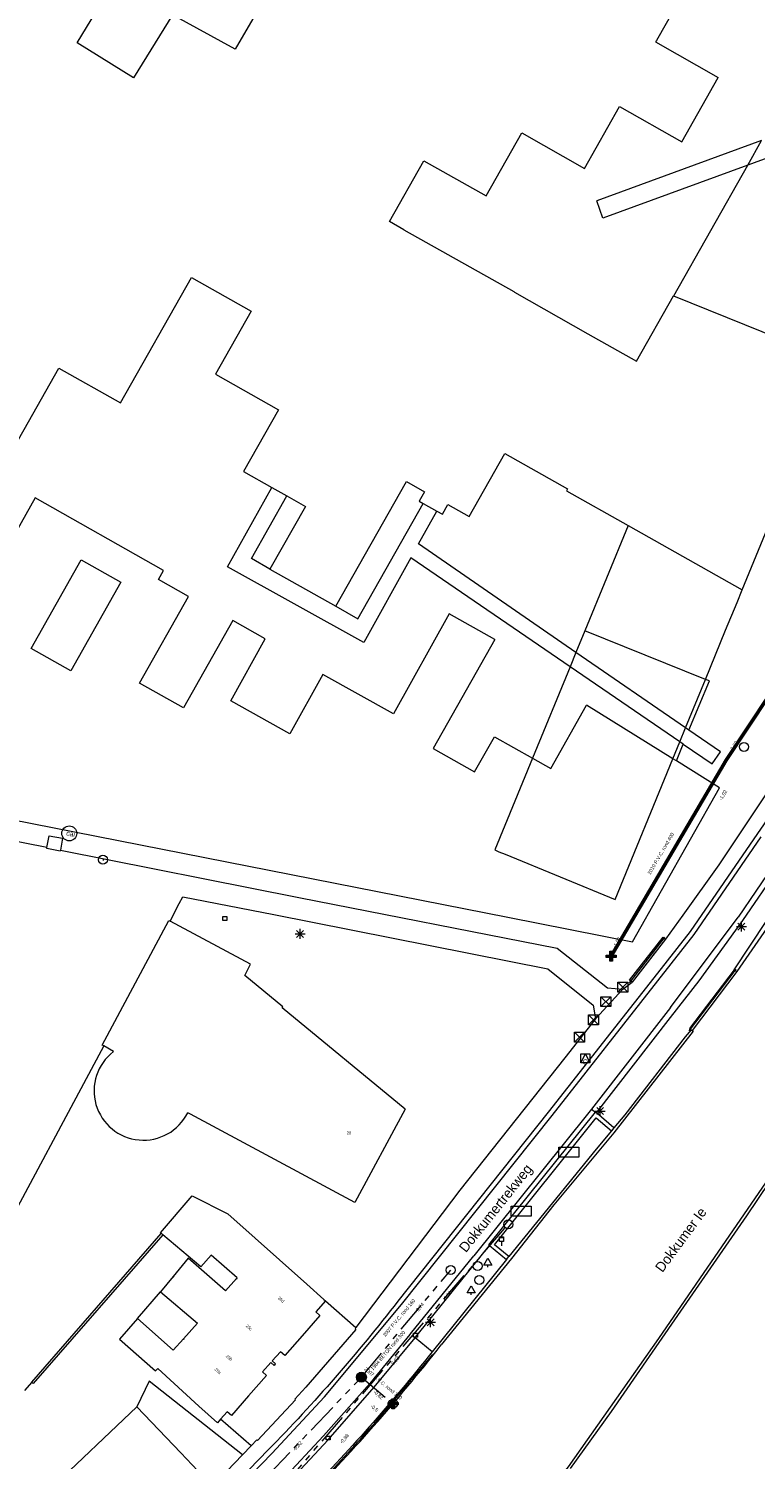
# Model space of a CAD drawing. Header units: millimetres. Extents: x 812 to 183790, y 13 to 580968.
# Tile 37 of 256: x 182562 to 182635, y 580538 to 580682. Entities that reach past the tile are written whole.
import ezdxf

# ---------------------------------------------------------------- set-up
doc = ezdxf.new("R2010")
doc.units = ezdxf.units.MM
doc.header["$LTSCALE"] = 5
for name, pattern in [('DGN1', [336.0003, 0, -336.0003]), ('DGN2', [448.0004, 224.0002, -224.0002]), ('DGN3', [672.0006, 448.0004, -224.0002]), ('PHANTOM2', [1.25, 0.625, -0.125, 0.125, -0.125, 0.125, -0.125])]:
    doc.linetypes.add(name, pattern=pattern)
for name, color, linetype, lineweight in [('000 BOB begin', 252, 'Continuous', 13), ('000 BOB eind', 252, 'Continuous', 13), ('000 Onderhoud door derden', 252, 'Continuous', 53), ('000 Specificaties_S', 252, 'Continuous', 13), ('025 FIKTIEVE PUT', 252, 'Continuous', 0), ('026 LOZINGSPUNT RWA', 252, 'Continuous', 13), ('046 GEMENGD STELSEL', 252, 'PHANTOM2', 0), ('047 HEMELWATER AFVOER', 252, 'PHANTOM2', 13), ('afsluitpaal', 252, 'Continuous', 9), ('afvalbak', 252, 'Continuous', 9), ('bank', 252, 'Continuous', 9), ('beheer openbare ruimte wegbeheer', 252, 'Continuous', 9), ('boom', 252, 'Continuous', 9), ('cai-kast', 252, 'Continuous', 9), ('gasput', 252, 'Continuous', 9), ('gebouw op maaiveld onder overbouw', 252, 'Continuous', 9), ('hek', 252, 'DGN3', 9), ('hoofdgebouw', 252, 'Continuous', 9), ('huisnummerreeks BGT', 252, 'Continuous', 9), ('inspectie- rioolput', 252, 'Continuous', 9), ('kant muur breder dan 30cm', 252, 'Continuous', 9), ('kant verharding', 252, 'Continuous', 9), ('kant water', 252, 'Continuous', 9), ('kolk', 252, 'Continuous', 9), ('lichtmast', 252, 'Continuous', 9), ('maaiveld', 6, 'Continuous', 0), ('N-XX-AL-M', 7, 'Continuous', 0), ('openbaar ruimte label', 252, 'Continuous', 9), ('overbouw', 252, 'Continuous', 9), ('sluitlijn', 252, 'DGN3', 9)]:
    doc.layers.add(name, color=color, linetype=linetype, lineweight=lineweight)
for name, color, linetype, lineweight, true_color in [('Duiker lijn niveau min 1', 7, 'DGN1', 0, 0x00d6ff), ('Kademuur breder dan 30cm', 1, 'Continuous', 0, 0xff0000), ('kunstwerk', 7, 'Continuous', 13, 0x00a800), ('scheidingsmuur', 1, 'DGN1', 13, 0xff0000)]:
    doc.layers.add(name, color=color, linetype=linetype, lineweight=lineweight, true_color=true_color)
doc.styles.add('Arial Narrow', font='Arial Narrow.shx')
doc.styles.add('NLCS-ISO-M200-T18', font='txt', dxfattribs={"height": 0.36})
doc.styles.add('Styledgn000', font='dgn000.shx')
doc.dimstyles.new('NLCS-M200-T18-PIJL_X_L2_H1', dxfattribs={"dimscale": 0.2, "dimtxt": 0.36, "dimasz": 2, "dimexe": 2, "dimexo": 1, "dimgap": 0.7, "dimtad": 1, "dimzin": 0, "dimdsep": 46, "dimtxsty": 'NLCS-ISO-M200-T18', "dimcen": 0, "dimdle": 2, "dimclrd": 256, "dimclre": 256, "dimclrt": 256, "dimadec": 1, "dimazin": 0, "dimtfac": 1, "dimtofl": 0, "dimtmove": 1, "dimatfit": 0, "dimfxl": 2, "dimfxlon": 1, "dimtfillclr": 254, "dimtolj": 1, "dimtzin": 0, "dimlwd": 18, "dimlwe": 18, "dimarcsym": 0})

# ---------------------------------------------------------------- blocks, each defined once
blk = doc.blocks.new('LANTP4')
at = {"layer": 'lichtmast', "color": 251, "linetype": 'Continuous', "lineweight": 0, "true_color": 0x696969}
for p, q in [((-0.5, 0), (0.5, 0)), ((0.35, -0.35), (-0.35, 0.35)), ((-0.35, -0.35), (0.35, 0.35)), ((0, -0.5), (0, 0.5))]:
    blk.add_line(p, q, dxfattribs=at)
blk = doc.blocks.new('BOOM26')
at = {"layer": 'boom', "color": 251, "linetype": 'Continuous', "lineweight": 0, "true_color": 0x696969}
blk.add_line((0, -0.43), (0, -0.23), dxfattribs=at)
at = {"layer": 'boom', "color": 251, "linetype": 'Continuous', "lineweight": 0, "true_color": 0x696969, "flags": 128}
blk.add_lwpolyline([(-0.4, -0.23), (0, 0.47), (0.4, -0.23), (-0.4, -0.23)], dxfattribs=at)
blk = doc.blocks.new('SKOLK84')
at = {"layer": 'kolk', "color": 251, "linetype": 'Continuous', "lineweight": 0, "true_color": 0x696969, "flags": 128}
blk.add_lwpolyline([(-0.2, 0.4), (0.2, 0.4), (0.2, 0), (-0.2, 0), (-0.2, 0.4)], dxfattribs=at)
blk = doc.blocks.new('RIOOLP30')
at = {"layer": 'inspectie- rioolput', "color": 251, "linetype": 'Continuous', "lineweight": 0, "true_color": 0x696969}
blk.add_circle((0, 0), 0.9, dxfattribs=at)
blk = doc.blocks.new('ZBANK9')
at = {"layer": 'bank', "color": 251, "linetype": 'Continuous', "lineweight": 0, "true_color": 0x696969}
for p, q in [((-1, 0.5), (1, 0.5)), ((-1, -0.5), (-1, 0.5)), ((1, 0.5), (1, -0.5))]:
    blk.add_line(p, q, dxfattribs=at)
at = {"layer": 'bank', "color": 251, "linetype": 'DGN2', "lineweight": 0, "true_color": 0x696969}
blk.add_line((1, -0.5), (-1, -0.5), dxfattribs=at)
blk = doc.blocks.new('SKOLK170')
at = {"layer": 'kolk', "color": 251, "linetype": 'Continuous', "lineweight": 0, "true_color": 0x696969, "flags": 128}
blk.add_lwpolyline([(-0.2, 0.4), (0.2, 0.4), (0.2, 0), (-0.2, 0), (-0.2, 0.4)], dxfattribs=at)
blk = doc.blocks.new('RIOOLP65')
at = {"layer": 'inspectie- rioolput', "color": 251, "linetype": 'Continuous', "lineweight": 0, "true_color": 0x696969}
blk.add_circle((0, 0), 0.9, dxfattribs=at)
blk = doc.blocks.new('BOOM132')
at = {"layer": 'boom', "color": 251, "linetype": 'Continuous', "lineweight": 0, "true_color": 0x696969}
blk.add_line((0, -0.43), (0, -0.23), dxfattribs=at)
at = {"layer": 'boom', "color": 251, "linetype": 'Continuous', "lineweight": 0, "true_color": 0x696969, "flags": 128}
blk.add_lwpolyline([(-0.4, -0.23), (0, 0.47), (0.4, -0.23), (-0.4, -0.23)], dxfattribs=at)
blk = doc.blocks.new('RIOOLP102')
at = {"layer": 'inspectie- rioolput', "color": 251, "linetype": 'Continuous', "lineweight": 0, "true_color": 0x696969}
blk.add_circle((0, 0), 0.9, dxfattribs=at)
blk = doc.blocks.new('HINDER82')
at = {"layer": 'afsluitpaal', "color": 251, "linetype": 'Continuous', "lineweight": 0, "true_color": 0x696969}
for p, q in [((-0.5, 0.5), (0.5, -0.5)), ((0.5, 0.5), (-0.5, -0.5))]:
    blk.add_line(p, q, dxfattribs=at)
at = {"layer": 'afsluitpaal', "color": 251, "linetype": 'Continuous', "lineweight": 0, "true_color": 0x696969, "flags": 128}
blk.add_lwpolyline([(-0.5, 0.5), (0.5, 0.5), (0.5, -0.5), (-0.5, -0.5), (-0.5, 0.5)], dxfattribs=at)
blk = doc.blocks.new('HINDER104')
at = {"layer": 'afsluitpaal', "color": 251, "linetype": 'Continuous', "lineweight": 0, "true_color": 0x696969}
for p, q in [((-0.5, 0.5), (0.5, -0.5)), ((0.5, 0.5), (-0.5, -0.5))]:
    blk.add_line(p, q, dxfattribs=at)
at = {"layer": 'afsluitpaal', "color": 251, "linetype": 'Continuous', "lineweight": 0, "true_color": 0x696969, "flags": 128}
blk.add_lwpolyline([(-0.5, 0.5), (0.5, 0.5), (0.5, -0.5), (-0.5, -0.5), (-0.5, 0.5)], dxfattribs=at)
blk = doc.blocks.new('LANTP195')
at = {"layer": 'lichtmast', "color": 251, "linetype": 'Continuous', "lineweight": 0, "true_color": 0x696969}
for p, q in [((-0.5, 0), (0.5, 0)), ((0.35, -0.35), (-0.35, 0.35)), ((-0.35, -0.35), (0.35, 0.35)), ((0, -0.5), (0, 0.5))]:
    blk.add_line(p, q, dxfattribs=at)
blk = doc.blocks.new('RIOOLP210')
at = {"layer": 'inspectie- rioolput', "color": 251, "linetype": 'Continuous', "lineweight": 0, "true_color": 0x696969}
blk.add_circle((0, 0), 0.9, dxfattribs=at)
blk = doc.blocks.new('AFVAL21')
at = {"layer": 'afvalbak', "color": 251, "linetype": 'Continuous', "lineweight": 0, "true_color": 0x696969, "flags": 128}
for points in [[(-0.2, 0.45), (0.2, 0.45), (0.2, 0), (-0.2, 0), (-0.2, 0.45)], [(-0.2, 0.4), (0.2, 0.4)], [(0, 0), (0, -0.45)]]:
    blk.add_lwpolyline(points, dxfattribs=at)
blk = doc.blocks.new('HINDER200')
at = {"layer": 'afsluitpaal', "color": 251, "linetype": 'Continuous', "lineweight": 0, "true_color": 0x696969}
for p, q in [((-0.5, 0.5), (0.5, -0.5)), ((0.5, 0.5), (-0.5, -0.5))]:
    blk.add_line(p, q, dxfattribs=at)
at = {"layer": 'afsluitpaal', "color": 251, "linetype": 'Continuous', "lineweight": 0, "true_color": 0x696969, "flags": 128}
blk.add_lwpolyline([(-0.5, 0.5), (0.5, 0.5), (0.5, -0.5), (-0.5, -0.5), (-0.5, 0.5)], dxfattribs=at)
blk = doc.blocks.new('RIOOLP300')
at = {"layer": 'inspectie- rioolput', "color": 251, "linetype": 'Continuous', "lineweight": 0, "true_color": 0x696969}
blk.add_circle((0, 0), 0.9, dxfattribs=at)
blk = doc.blocks.new('SKOLK805')
at = {"layer": 'kolk', "color": 251, "linetype": 'Continuous', "lineweight": 0, "true_color": 0x696969, "flags": 128}
blk.add_lwpolyline([(-0.2, 0.4), (0.2, 0.4), (0.2, 0), (-0.2, 0), (-0.2, 0.4)], dxfattribs=at)
blk = doc.blocks.new('GASPT33')
at = {"layer": 'gasput', "color": 251, "linetype": 'Continuous', "lineweight": 0, "true_color": 0x696969, "flags": 128}
for points in [[(-0.45, 0.45), (0.45, 0.45), (0.45, -0.45), (-0.45, -0.45), (-0.45, 0.45)], [(-0.45, -0.45), (0, 0.45), (0.45, -0.45)]]:
    blk.add_lwpolyline(points, dxfattribs=at)
at = {"layer": 'gasput', "color": 251, "linetype": 'Continuous', "lineweight": 0, "true_color": 0x696969, "insert": (0, -0.61), "char_height": 0.5, "attachment_point": 8, "line_spacing_factor": 0.8, "style": 'Styledgn000'}
blk.add_mtext('{\\C251;G}', dxfattribs=at)
blk = doc.blocks.new('CAITR64')
at = {"layer": 'cai-kast', "color": 251, "linetype": 'Continuous', "lineweight": 0, "true_color": 0x696969}
blk.add_circle((0.02, 0), 0.75, dxfattribs=at)
at = {"layer": 'cai-kast', "color": 251, "linetype": 'Continuous', "lineweight": 0, "true_color": 0x696969, "insert": (0.16, -0.03), "char_height": 0.5, "attachment_point": 5, "rotation": 348.5951, "line_spacing_factor": 0.8, "style": 'Styledgn000'}
blk.add_mtext('{\\C251;cai}', dxfattribs=at)
blk = doc.blocks.new('ZBANK40')
at = {"layer": 'bank', "color": 251, "linetype": 'Continuous', "lineweight": 0, "true_color": 0x696969}
for p, q in [((-1, 0.5), (1, 0.5)), ((-1, -0.5), (-1, 0.5)), ((1, 0.5), (1, -0.5))]:
    blk.add_line(p, q, dxfattribs=at)
at = {"layer": 'bank', "color": 251, "linetype": 'DGN2', "lineweight": 0, "true_color": 0x696969}
blk.add_line((1, -0.5), (-1, -0.5), dxfattribs=at)
blk = doc.blocks.new('RIOOLP396')
at = {"layer": 'inspectie- rioolput', "color": 251, "linetype": 'Continuous', "lineweight": 0, "true_color": 0x696969}
blk.add_circle((0, 0), 0.9, dxfattribs=at)
blk = doc.blocks.new('LANTP462')
at = {"layer": 'lichtmast', "color": 251, "linetype": 'Continuous', "lineweight": 0, "true_color": 0x696969}
for p, q in [((-0.5, 0), (0.5, 0)), ((0.35, -0.35), (-0.35, 0.35)), ((-0.35, -0.35), (0.35, 0.35)), ((0, -0.5), (0, 0.5))]:
    blk.add_line(p, q, dxfattribs=at)
blk = doc.blocks.new('RIOOLP435')
at = {"layer": 'inspectie- rioolput', "color": 251, "linetype": 'Continuous', "lineweight": 0, "true_color": 0x696969}
blk.add_circle((0, 0), 0.9, dxfattribs=at)
blk = doc.blocks.new('LANTP506')
at = {"layer": 'lichtmast', "color": 251, "linetype": 'Continuous', "lineweight": 0, "true_color": 0x696969}
for p, q in [((-0.5, 0), (0.5, 0)), ((0.35, -0.35), (-0.35, 0.35)), ((-0.35, -0.35), (0.35, 0.35)), ((0, -0.5), (0, 0.5))]:
    blk.add_line(p, q, dxfattribs=at)
blk = doc.blocks.new('HINDER350')
at = {"layer": 'afsluitpaal', "color": 251, "linetype": 'Continuous', "lineweight": 0, "true_color": 0x696969}
for p, q in [((-0.5, 0.5), (0.5, -0.5)), ((0.5, 0.5), (-0.5, -0.5))]:
    blk.add_line(p, q, dxfattribs=at)
at = {"layer": 'afsluitpaal', "color": 251, "linetype": 'Continuous', "lineweight": 0, "true_color": 0x696969, "flags": 128}
blk.add_lwpolyline([(-0.5, 0.5), (0.5, 0.5), (0.5, -0.5), (-0.5, -0.5), (-0.5, 0.5)], dxfattribs=at)
blk = doc.blocks.new('RIOOLP484')
at = {"layer": 'inspectie- rioolput', "color": 251, "linetype": 'Continuous', "lineweight": 0, "true_color": 0x696969}
blk.add_circle((0, 0), 0.9, dxfattribs=at)
blk = doc.blocks.new('*D6740')
at = {"layer": 'Defpoints', "color": 0, "transparency": 16777216}
for p in [(182634.14, 580804.45), (182590.75, 580406.81)]:
    blk.add_point(p, dxfattribs=at)
at = {"layer": 'N-XX-AL-M', "linetype": 'Continuous', "lineweight": 18, "transparency": 16777216}
blk.add_line((182633.75, 580800.91), (182634.09, 580804.05), dxfattribs=at)
at = {"layer": 'N-XX-AL-M', "transparency": 16777216}
blk.add_solid([(182634.16, 580804.05), (182634.03, 580804.06), (182634.14, 580804.45)], dxfattribs=at)
at = {"layer": 'N-XX-AL-M', "transparency": 16777216, "insert": (182634.17, 580801.82), "char_height": 0.36, "attachment_point": 5, "rotation": 263.7735, "style": 'NLCS-ISO-M200-T18'}
blk.add_mtext('\\A1;R400.00', dxfattribs=at)
blk = doc.blocks.new('*D6742')
at = {"layer": 'Defpoints', "color": 0, "transparency": 16777216}
for p in [(182633.08, 580796.87), (182601.45, 580498.54)]:
    blk.add_point(p, dxfattribs=at)
at = {"layer": 'N-XX-AL-M', "linetype": 'Continuous', "lineweight": 18, "transparency": 16777216}
blk.add_line((182632.8, 580794.22), (182633.03, 580796.47), dxfattribs=at)
at = {"layer": 'N-XX-AL-M', "transparency": 16777216}
blk.add_solid([(182633.1, 580796.46), (182632.97, 580796.48), (182633.08, 580796.87)], dxfattribs=at)
at = {"layer": 'N-XX-AL-M', "transparency": 16777216, "insert": (182633.21, 580795.11), "char_height": 0.36, "attachment_point": 5, "rotation": 263.9486, "style": 'NLCS-ISO-M200-T18'}
blk.add_mtext('\\A1;R300.00', dxfattribs=at)
blk = doc.blocks.new('*D6743')
at = {"layer": 'Defpoints', "color": 0, "transparency": 16777216}
for p in [(182633.29, 580803.38), (182601.45, 580498.54)]:
    blk.add_point(p, dxfattribs=at)
at = {"layer": 'N-XX-AL-M', "linetype": 'Continuous', "lineweight": 18, "transparency": 16777216}
blk.add_line((182633.02, 580800.73), (182633.25, 580802.98), dxfattribs=at)
at = {"layer": 'N-XX-AL-M', "transparency": 16777216}
blk.add_solid([(182633.32, 580802.98), (182633.19, 580802.99), (182633.29, 580803.38)], dxfattribs=at)
at = {"layer": 'N-XX-AL-M', "transparency": 16777216, "insert": (182633.43, 580801.63), "char_height": 0.36, "attachment_point": 5, "rotation": 264.0366, "style": 'NLCS-ISO-M200-T18'}
blk.add_mtext('\\A1;R306.50', dxfattribs=at)
blk = doc.blocks.new('*D6827')
at = {"layer": 'Defpoints', "color": 0, "transparency": 16777216}
for p in [(182609.29, 580791.93), (182582.5, 580493.13)]:
    blk.add_point(p, dxfattribs=at)
at = {"layer": 'N-XX-AL-M', "linetype": 'Continuous', "lineweight": 18, "transparency": 16777216}
blk.add_line((182608.86, 580787.16), (182609.26, 580791.53), dxfattribs=at)
at = {"layer": 'N-XX-AL-M', "transparency": 16777216}
blk.add_solid([(182609.32, 580791.53), (182609.19, 580791.54), (182609.29, 580791.93)], dxfattribs=at)
at = {"layer": 'N-XX-AL-M', "transparency": 16777216, "insert": (182609.27, 580788.06), "char_height": 0.36, "attachment_point": 5, "rotation": 264.876, "style": 'NLCS-ISO-M200-T18'}
blk.add_mtext('\\A1;R300.00', dxfattribs=at)

msp = doc.modelspace()

# ---------------------------------------------------------------- hatches: boundary and pattern name
at = {"layer": '025 FIKTIEVE PUT', "ltscale": 0.5, "extrusion": (0, 0, -1)}
for points in [[(-182620.738, 580588.095), (-182620.738, 580588.47), (-182621.113, 580588.47), (-182621.113, 580588.72), (-182620.738, 580588.72), (-182620.738, 580589.095), (-182620.488, 580589.095), (-182620.488, 580588.72), (-182620.113, 580588.72), (-182620.113, 580588.47), (-182620.488, 580588.47), (-182620.488, 580588.095)], [(-182598.889, 580543.243), (-182598.889, 580543.618), (-182599.264, 580543.618), (-182599.264, 580543.868), (-182598.889, 580543.868), (-182598.889, 580544.243), (-182598.639, 580544.243), (-182598.639, 580543.868), (-182598.264, 580543.868), (-182598.264, 580543.618), (-182598.639, 580543.618), (-182598.639, 580543.243)]]:
    msp.add_hatch(color=256, dxfattribs=at).paths.add_polyline_path(points)
at = {"layer": '026 LOZINGSPUNT RWA', "ltscale": 0.5}
h = msp.add_hatch(color=256, dxfattribs=at)
edge = h.paths.add_edge_path()
edge.add_arc((182595.582, 580546.399), 0.5, 0, 360)

# ---------------------------------------------------------------- linework, layer by layer
at = {"layer": '000 Onderhoud door derden', "flags": 128}
for points in [[(182645.169, 580627.888), (182632.142, 580608.266)], [(182632.142, 580608.266), (182620.613, 580588.595)]]:
    msp.add_lwpolyline(points, dxfattribs=at)
at = {"layer": '025 FIKTIEVE PUT', "ltscale": 0.5, "flags": 128}
for points in [[(182620.488, 580588.47), (182620.113, 580588.47), (182620.113, 580588.72), (182620.488, 580588.72), (182620.488, 580589.095), (182620.738, 580589.095), (182620.738, 580588.72), (182621.113, 580588.72), (182621.113, 580588.47), (182620.738, 580588.47), (182620.738, 580588.095), (182620.488, 580588.095), (182620.488, 580588.47)], [(182598.639, 580543.618), (182598.264, 580543.618), (182598.264, 580543.868), (182598.639, 580543.868), (182598.639, 580544.243), (182598.889, 580544.243), (182598.889, 580543.868), (182599.264, 580543.868), (182599.264, 580543.618), (182598.889, 580543.618), (182598.889, 580543.243), (182598.639, 580543.243), (182598.639, 580543.618)]]:
    msp.add_lwpolyline(points, close=True, dxfattribs=at)
at = {"layer": '026 LOZINGSPUNT RWA', "ltscale": 0.5}
msp.add_circle((182595.582, 580546.399), 0.5, dxfattribs=at)
at = {"layer": '046 GEMENGD STELSEL', "flags": 128}
msp.add_lwpolyline([(182587.569, 580535.248), (182610.303, 580561.72)], dxfattribs=at)
at = {"layer": '047 HEMELWATER AFVOER', "flags": 128}
for points in [[(182645.169, 580627.888), (182632.142, 580608.266)], [(182632.142, 580608.266), (182620.613, 580588.595)], [(182595.582, 580546.399), (182604.539, 580557.14)], [(182569.033, 580518.448), (182595.582, 580546.399)], [(182595.582, 580546.399), (182598.764, 580543.743)]]:
    msp.add_lwpolyline(points, dxfattribs=at)
at = {"layer": 'beheer openbare ruimte wegbeheer', "color": 251, "lineweight": 0, "true_color": 0x696969}
for points in [[(182628.926, 580590.786), (182635.631, 580600.551)], [(182636.89, 580597.739), (182633.317, 580592.515)], [(182626.565, 580583.444), (182633.317, 580592.515)], [(182625.291, 580586.137), (182628.926, 580590.786)], [(182614.697, 580572.647), (182625.291, 580586.137)], [(182626.565, 580583.444), (182618.644, 580573.279)], [(182618.644, 580573.279), (182618.254, 580572.779)], [(182618.644, 580573.279), (182619.043, 580572.976)], [(182599.618, 580553.697), (182614.697, 580572.647)], [(182618.254, 580572.779), (182606.84, 580558.58)], [(182600.501, 580550.755), (182606.84, 580558.58)], [(182591.903, 580544.424), (182599.618, 580553.697)], [(182600.451, 580550.675), (182596.415, 580545.774)], [(182600.451, 580550.675), (182600.501, 580550.755)], [(182596.415, 580545.774), (182591.795, 580540.508)], [(182586.618, 580538.763), (182591.903, 580544.424)], [(182591.795, 580540.508), (182587.676, 580536.106)], [(182569.549, 580521.106), (182586.618, 580538.763)]]:
    msp.add_lwpolyline(points, dxfattribs=at)
at = {"layer": 'Duiker lijn niveau min 1', "color": 251, "lineweight": 0, "true_color": 0x696969}
for points in [[(182525.472, 580574.748), (182569.681, 580598.274)], [(182569.681, 580598.274), (182624.139, 580588.342)], [(182624.955, 580588.906), (182624.139, 580588.342)], [(182624.139, 580588.342), (182624.703, 580587.525)]]:
    msp.add_lwpolyline(points, dxfattribs=at)
at = {"layer": 'gebouw op maaiveld onder overbouw', "color": 251, "lineweight": 0, "true_color": 0x696969}
for points in [[(182626.867, 580654.798), (182642.808, 580648.337)], [(182622.296, 580631.764), (182633.74, 580625.317)]]:
    msp.add_lwpolyline(points, dxfattribs=at)
at = {"layer": 'hek', "color": 251, "linetype": 'DGN3', "lineweight": 0, "true_color": 0x696969}
for points in [[(182622.579, 580586.099), (182625.918, 580590.416)], [(182625.918, 580590.416), (182625.982, 580590.499)], [(182622.441, 580585.92), (182622.579, 580586.099)], [(182628.552, 580581.284), (182633.03, 580587.175)], [(182633.03, 580587.175), (182633.137, 580587.316)], [(182628.419, 580581.108), (182628.552, 580581.284)], [(182602.71, 580548.692), (182601.095, 580546.779)]]:
    msp.add_lwpolyline(points, dxfattribs=at)
msp.add_lwpolyline([(182589.944, 580534.299, 0.0240714), (182601.095, 580546.779)], format="xyb", dxfattribs=at)
at = {"layer": 'hoofdgebouw', "color": 251, "lineweight": 0, "true_color": 0x696969, "flags": 128}
for points in [[(182609.667, 580697.336), (182606.139, 580691.104), (182599.814, 580694.686), (182596.245, 580688.383), (182590.116, 580691.885), (182582.941, 580679.508), (182576.659, 580682.961), (182572.74, 580676.648), (182567.12, 580680.146), (182568.977, 580683.227), (182562.739, 580686.748), (182564.473, 580689.82), (182551.869, 580696.934), (182555.418, 580703.223), (182549.201, 580706.732), (182552.79, 580713.091)], [(182630.533, 580689.87), (182625.138, 580680.381), (182625.065, 580680.253), (182631.325, 580676.695)], [(182599.832, 580661.415), (182598.403, 580662.265), (182601.845, 580668.342), (182608.072, 580664.816), (182611.646, 580671.129), (182617.931, 580667.57), (182621.443, 580673.772), (182627.677, 580670.242), (182631.325, 580676.695)], [(182525.104, 580620.613), (182528.655, 580626.89), (182534.874, 580623.372), (182538.607, 580629.971), (182526.089, 580637.053), (182529.624, 580643.301), (182524.947, 580645.947), (182531.848, 580658.145), (182536.523, 580655.5), (182540.082, 580661.79), (182552.346, 580654.852), (182548.798, 580648.581), (182555.036, 580645.052), (182551.497, 580638.796), (182558.172, 580635.02), (182565.262, 580647.552), (182571.442, 580644.056), (182578.561, 580656.64), (182584.531, 580653.262), (182580.963, 580646.954), (182587.278, 580643.381), (182583.776, 580637.196), (182586.611, 580635.591)], [(182599.832, 580661.415), (182610.844, 580655.226), (182610.932, 580655.169), (182618.284, 580651.005), (182623.156, 580648.25), (182626.867, 580654.798)], [(182603.149, 580633.216), (182603.7, 580632.904), (182604.254, 580633.882), (182606.397, 580632.669), (182609.971, 580638.981), (182616.234, 580635.435), (182616.124, 580635.241)], [(182593.019, 580623.68), (182600.097, 580636.18), (182601.892, 580635.164), (182601.362, 580634.228), (182601.781, 580633.991)], [(182588.11, 580634.742), (182589.977, 580633.684), (182586.426, 580627.413)], [(182569.765, 580579.602), (182569.623, 580579.685), (182576.302, 580592.174), (182576.413, 580592.115)], [(182599.97, 580573.277), (182587.633, 580583.434), (182587.722, 580583.542), (182583.91, 580586.681), (182584.477, 580587.803), (182576.413, 580592.115)], [(182599.97, 580573.277), (182594.925, 580563.897), (182578.452, 580572.757), (182578.179, 580572.904)], [(182575.527, 580560.817), (182575.442, 580560.888), (182578.626, 580564.59), (182582.194, 580562.763)], [(182583.131, 580556.364), (182580.542, 580558.625), (182579.499, 580557.473), (182575.68, 580560.688)], [(182583.072, 580556.296), (182581.979, 580555.049), (182578.24, 580558.328), (182576.728, 580556.489)], [(182575.464, 580554.95), (182579.154, 580551.823), (182577.758, 580550.249)], [(182591.99, 580554.04), (182591.01, 580552.94), (182591.43, 580552.57), (182589.655, 580550.564)], [(182573.152, 580552.279), (182571.355, 580550.212), (182574.942, 580547.036), (182575.198, 580547.287), (182579.3, 580543.49)], [(182577.758, 580550.249), (182576.74, 580549.102), (182573.152, 580552.279)], [(182589.655, 580550.564), (182587.9, 580548.58), (182587.48, 580548.96), (182586.65, 580548.03), (182586.97, 580547.74), (182586.916, 580547.682)], [(182586.916, 580547.682), (182586.83, 580547.59), (182586.51, 580547.87), (182585.67, 580546.94), (182586.08, 580546.57), (182584.278, 580544.517)], [(182584.278, 580544.517), (182582.56, 580542.56), (182582.14, 580542.93), (182581.479, 580542.18)], [(182581.479, 580542.18), (182581.17, 580541.83), (182579.3, 580543.49)], [(182568.71, 580530.57), (182570.42, 580528.75), (182579.19, 580537), (182577.48, 580538.82)]]:
    msp.add_lwpolyline(points, dxfattribs=at)
at = {"layer": 'hoofdgebouw', "color": 251, "lineweight": 0, "true_color": 0x696969}
for points in [[(182633.74, 580625.317), (182643.146, 580648.2)], [(182586.611, 580635.591), (182588.11, 580634.742)], [(182616.124, 580635.241), (182622.296, 580631.764)], [(182601.781, 580633.991), (182603.149, 580633.216)], [(182586.426, 580627.413), (182593.019, 580623.68)], [(182570.733, 580579.035), (182569.765, 580579.602)], [(182582.194, 580562.763), (182590.12, 580555.71)], [(182575.68, 580560.688), (182575.527, 580560.817)], [(182576.728, 580556.489), (182575.464, 580554.95)], [(182583.131, 580556.364), (182583.072, 580556.296)], [(182590.12, 580555.71), (182591.806, 580554.205)], [(182591.806, 580554.205), (182591.99, 580554.04)], [(182564.362, 580535.143), (182573.081, 580543.447)], [(182573.081, 580543.447), (182577.48, 580538.82)]]:
    msp.add_lwpolyline(points, dxfattribs=at)
msp.add_lwpolyline([(182570.733, 580579.035, 1.2575937), (182578.179, 580572.904)], format="xyb", dxfattribs=at)
at = {"layer": 'Kademuur breder dan 30cm', "color": 251, "lineweight": 0, "true_color": 0x696969, "flags": 128}
for points in [[(182641.304, 580599.001), (182635.889, 580590.98), (182633.212, 580587.052)], [(182641.304, 580599.001), (182635.889, 580590.98), (182633.212, 580587.052)], [(182628.726, 580581.162), (182628.833, 580581.087), (182620.862, 580570.886), (182614.849, 580563.67), (182610.608, 580558.306), (182603.586, 580549.638)], [(182628.726, 580581.162), (182628.833, 580581.087), (182620.862, 580570.886), (182614.849, 580563.67), (182610.608, 580558.306), (182603.586, 580549.638)]]:
    msp.add_lwpolyline(points, dxfattribs=at)
at = {"layer": 'Kademuur breder dan 30cm', "color": 251, "lineweight": 0, "true_color": 0x696969}
msp.add_lwpolyline([(182589.502, 580533.683, 0.0292583), (182603.586, 580549.638)], format="xyb", dxfattribs=at)
msp.add_lwpolyline([(182589.502, 580533.683, 0.0292583), (182603.586, 580549.638)], format="xyb", dxfattribs=at)
at = {"layer": 'kant muur breder dan 30cm', "color": 251, "lineweight": 0, "true_color": 0x696969, "flags": 128}
for points in [[(182622.698, 580586.012), (182622.579, 580586.099), (182622.459, 580586.186), (182625.819, 580590.497), (182625.918, 580590.416)], [(182632.937, 580587.237), (182628.459, 580581.349), (182628.552, 580581.284), (182628.622, 580581.235)], [(182575.68, 580560.688), (182562.713, 580545.757), (182562.562, 580545.889)]]:
    msp.add_lwpolyline(points, dxfattribs=at)
at = {"layer": 'kant muur breder dan 30cm', "color": 251, "lineweight": 0, "true_color": 0x696969}
for points in [[(182626.052, 580590.305), (182622.698, 580586.012)], [(182625.918, 580590.416), (182626.052, 580590.305)], [(182633.212, 580587.052), (182628.726, 580581.162)], [(182633.212, 580587.052), (182628.726, 580581.162)], [(182633.03, 580587.175), (182632.937, 580587.237)], [(182633.03, 580587.175), (182633.212, 580587.052)], [(182628.622, 580581.235), (182628.726, 580581.162)], [(182562.562, 580545.889), (182575.527, 580560.817)]]:
    msp.add_lwpolyline(points, dxfattribs=at)
at = {"layer": 'kant verharding', "color": 251, "lineweight": 0, "true_color": 0x696969, "flags": 128}
for points in [[(182632.937, 580587.237), (182640.899, 580599.294), (182650.773, 580614.573), (182660.001, 580630.275), (182677.995, 580662.01), (182680.731, 580666.72), (182684.853, 580674.111), (182714.674, 580726.544), (182717.916, 580732.25), (182722.947, 580740.383), (182725.604, 580744.628), (182725.828, 580744.488), (182729.074, 580749.499), (182733.88, 580756.984), (182733.952, 580757.101)], [(182588.103, 580535.684), (182592.24, 580540.106), (182596.873, 580545.386), (182600.956, 580550.346), (182600.99, 580550.407), (182602.876, 580552.706), (182608.42, 580559.595), (182608.342, 580559.658), (182619.043, 580572.976), (182619.128, 580572.903), (182626.555, 580582.464), (182629.437, 580586.147), (182633.808, 580592.17), (182637.388, 580597.404), (182641.766, 580603.965), (182646.818, 580611.869), (182648.833, 580615.045), (182654.756, 580625.013), (182661.346, 580636.654), (182668.372, 580649.004), (182677.585, 580665.257), (182685.462, 580679.184), (182691.849, 580690.485)], [(182685.985, 580690.599), (182680.079, 580680.21), (182679.181, 580678.631), (182677.473, 580675.612), (182655.445, 580636.673), (182649.622, 580626.499), (182645.309, 580619.303), (182638.814, 580608.901), (182631.384, 580597.756), (182627.796, 580592.731), (182626.052, 580590.305)], [(182622.755, 580590.042), (182631.468, 580605.492), (182627.143, 580608.172), (182627.828, 580609.861), (182630.735, 580607.871), (182631.573, 580609.081), (182628.389, 580611.274), (182630.445, 580616.211), (182630.049, 580616.333)], [(182564.084, 580599.488), (182549.602, 580602.355), (182549.169, 580602.441), (182549.198, 580602.61), (182549.52, 580604.488)], [(182565.434, 580599.221), (182565.417, 580599.123), (182564.065, 580599.384), (182564.084, 580599.488), (182564.299, 580600.663), (182565.641, 580600.434), (182565.434, 580599.221), (182589.333, 580594.503), (182615.202, 580589.391), (182620.254, 580585.436), (182621.768, 580585.294), (182622.698, 580586.012)], [(182576.413, 580592.115), (182577.342, 580593.882), (182577.708, 580594.557), (182586.808, 580592.787), (182614.266, 580587.341), (182618.812, 580583.709), (182619.033, 580582.334), (182615.967, 580578.405), (182605.461, 580565.143), (182595.033, 580551.376), (182594.946, 580551.261), (182595.033, 580551.194), (182590.025, 580545.403), (182588.927, 580544.189), (182588.99, 580544.144), (182585.177, 580540.053), (182585.112, 580540.123), (182584.527, 580539.508), (182583.686, 580538.621), (182574.311, 580546.007), (182573.081, 580543.447)], [(182628.622, 580581.235), (182628.033, 580580.521), (182621.966, 580572.685), (182620.886, 580571.407), (182620.654, 580571.092), (182619.099, 580569.259), (182610.371, 580558.492), (182608.915, 580559.676), (182619.11, 580572.389), (182620.654, 580571.092)], [(182569.765, 580579.602), (182558.548, 580558.713), (182539.159, 580562.314), (182532.86, 580563.481), (182532.308, 580563.583), (182516.818, 580566.448), (182515.193, 580566.751), (182510.32, 580567.66), (182508.963, 580567.913)], [(182620.886, 580571.407), (182619.128, 580572.903)], [(182610.139, 580558.211), (182610.371, 580558.492)], [(182573.152, 580552.279), (182575.464, 580554.95)], [(182591.99, 580554.04), (182595.033, 580551.376)], [(182602.667, 580548.937), (182600.956, 580550.346)], [(182583.686, 580538.621), (182576.738, 580531.362), (182569.568, 580523.972), (182566.934, 580521.257), (182565.377, 580519.641), (182563.896, 580518.169), (182559.949, 580514.04), (182558.892, 580512.935), (182555.665, 580509.547), (182554.862, 580508.704), (182550.419, 580504.039), (182550.065, 580503.644), (182545.004, 580507.509)]]:
    msp.add_lwpolyline(points, dxfattribs=at)
msp.add_lwpolyline([(182710.941, 580741.976), (182710.724, 580742.032, -0.0510201), (182714.089, 580749.62), (182714.718, 580749.271), (182712.674, 580745.188, 0.0460992), (182711.403, 580741.874), (182710.941, 580741.976), (182710.737, 580740.767), (182710.612, 580739.475), (182710.617, 580738.62), (182710.763, 580737.048, -0.1868726), (182709.119, 580728.315), (182694.955, 580703.414), (182680.228, 580677.461), (182653.261, 580629.855, -0.0185544), (182635.276, 580600.903), (182628.516, 580591.072), (182624.898, 580586.446), (182614.305, 580572.958), (182599.231, 580554.013, -0.0284818), (182586.256, 580539.108), (182569.189, 580521.453)], format="xyb", dxfattribs=at)
at = {"layer": 'kant verharding', "color": 251, "lineweight": 0, "true_color": 0x696969}
msp.add_lwpolyline([(182608.42, 580559.595), (182610.139, 580558.211), (182602.667, 580548.937, -0.0270067), (182589.66, 580534.246), (182584.705, 580529.088)], format="xyb", dxfattribs=at)
msp.add_lwpolyline([(182584.527, 580539.508), (182581.479, 580542.18)], dxfattribs=at)
at = {"layer": 'kant water', "color": 251, "lineweight": 0, "true_color": 0x696969, "flags": 128}
msp.add_lwpolyline([(182549.52, 580604.488), (182610.256, 580592.526), (182622.755, 580590.042)], dxfattribs=at)
at = {"layer": 'kunstwerk', "color": 251, "lineweight": 0, "true_color": 0x696969, "flags": 128}
msp.add_lwpolyline([(182616.54, 580537.252), (182620.658, 580542.954), (182626.992, 580552.141), (182634.202, 580562.589), (182639.92, 580571.07), (182645.327, 580578.893), (182650.737, 580587.072), (182657.232, 580597.273), (182662.025, 580604.746), (182668.985, 580615.704), (182677.8, 580629.591), (182681.972, 580635.749), (182688.925, 580645.895), (182696.512, 580656.976), (182699.791, 580661.745), (182703.709, 580667.956), (182708.915, 580675.985), (182712.265, 580681.186), (182717.112, 580689.014), (182724.382, 580700.629), (182733.414, 580716.088), (182743.941, 580733.971)], dxfattribs=at)
at = {"layer": 'maaiveld', "color": 251, "lineweight": 0, "true_color": 0x696969, "flags": 128}
msp.add_lwpolyline([(182703.452, 580668.004), (182700.982, 580664.273), (182694.596, 580654.935), (182686.667, 580643.579), (182678.99, 580632.068), (182673.268, 580623.08), (182666.31, 580612.223), (182662.701, 580606.466), (182650.741, 580587.58), (182641.88, 580574.353), (182632.816, 580561.179), (182625.349, 580550.276), (182616.287, 580537.406), (182607.856, 580526.866), (182602.302, 580519.806), (182599.271, 580516.328), (182595.582, 580513.211), (182583.644, 580500)], dxfattribs=at)
at = {"layer": 'overbouw', "color": 251, "lineweight": 0, "true_color": 0x696969}
for points in [[(182634.295, 580667.903), (182635.684, 580670.355)], [(182626.875, 580654.812), (182634.295, 580667.903)], [(182626.875, 580654.812), (182626.867, 580654.798)], [(182633.218, 580624.047), (182633.74, 580625.317)], [(182632.078, 580621.273), (182633.218, 580624.047)], [(182617.972, 580621.231), (182617.082, 580619.062)], [(182630.049, 580616.333), (182632.078, 580621.273)], [(182617.082, 580619.062), (182616.491, 580617.622)], [(182616.491, 580617.622), (182612.723, 580608.442)], [(182628.064, 580611.498), (182630.049, 580616.333)], [(182627.488, 580610.094), (182628.064, 580611.498)], [(182626.789, 580608.391), (182627.488, 580610.094)]]:
    msp.add_lwpolyline(points, dxfattribs=at)
at = {"layer": 'overbouw', "color": 251, "lineweight": 0, "true_color": 0x696969, "flags": 128}
msp.add_lwpolyline([(182612.723, 580608.442), (182608.95, 580599.252), (182609.371, 580599.068), (182609.98, 580598.825), (182620.998, 580594.285), (182626.789, 580608.391)], dxfattribs=at)
at = {"layer": 'scheidingsmuur', "color": 251, "lineweight": 0, "ltscale": 0.1, "true_color": 0x696969}
for points in [[(182576.728, 580556.489), (182586.916, 580547.682)], [(182583.072, 580556.296), (182589.655, 580550.564)], [(182577.758, 580550.249), (182584.278, 580544.517)]]:
    msp.add_lwpolyline(points, dxfattribs=at)
at = {"layer": 'sluitlijn', "color": 251, "lineweight": 0, "true_color": 0x696969}
for points in [[(182654.243, 580675.199), (182634.295, 580667.903)], [(182635.684, 580670.355), (182619.158, 580664.328)], [(182634.295, 580667.903), (182619.789, 580662.598)], [(182619.789, 580662.598), (182619.158, 580664.328)], [(182582.18, 580627.637), (182586.611, 580635.591)], [(182584.559, 580628.47), (182588.11, 580634.742)], [(182562.896, 580634.551), (182552.799, 580616.703)], [(182575.752, 580627.278), (182562.896, 580634.551)], [(182595.233, 580622.427), (182601.781, 580633.991)], [(182601.314, 580629.922), (182603.149, 580633.216)], [(182622.296, 580631.764), (182617.972, 580621.231)], [(182617.082, 580619.062), (182601.314, 580629.922)], [(182562.491, 580619.461), (182567.512, 580628.336)], [(182567.512, 580628.336), (182571.485, 580626.089)], [(182595.812, 580620.044), (182582.18, 580627.637)], [(182586.426, 580627.413), (182584.559, 580628.47)], [(182600.544, 580628.539), (182595.812, 580620.044)], [(182616.491, 580617.622), (182600.544, 580628.539)], [(182571.485, 580626.089), (182566.461, 580617.209)], [(182575.242, 580626.375), (182575.752, 580627.278)], [(182578.276, 580624.659), (182575.242, 580626.375)], [(182573.361, 580615.972), (182578.276, 580624.659)], [(182593.019, 580623.68), (182595.233, 580622.427)], [(182582.713, 580622.263), (182577.749, 580613.49)], [(182585.955, 580620.428), (182582.713, 580622.263)], [(182604.374, 580622.905), (182598.796, 580612.892)], [(182608.967, 580620.346), (182604.374, 580622.905)], [(182582.487, 580614.203), (182585.955, 580620.428)], [(182608.967, 580620.346), (182602.785, 580609.42)], [(182630.049, 580616.333), (182617.972, 580621.231)], [(182566.461, 580617.209), (182562.491, 580619.461)], [(182628.064, 580611.498), (182617.082, 580619.062)], [(182627.488, 580610.094), (182616.491, 580617.622)], [(182591.726, 580616.831), (182588.421, 580610.898)], [(182598.796, 580612.892), (182591.726, 580616.831)], [(182577.749, 580613.49), (182573.361, 580615.972)], [(182588.421, 580610.898), (182582.487, 580614.203)], [(182614.551, 580607.408), (182618.14, 580613.751)], [(182626.789, 580608.391), (182618.14, 580613.751)], [(182606.931, 580607.074), (182608.922, 580610.593)], [(182608.922, 580610.593), (182612.723, 580608.442)], [(182628.389, 580611.274), (182628.064, 580611.498)], [(182602.785, 580609.42), (182606.931, 580607.074)], [(182627.828, 580609.861), (182627.488, 580610.094)], [(182612.723, 580608.442), (182614.551, 580607.408)], [(182627.143, 580608.172), (182626.789, 580608.391)], [(182621.768, 580585.294), (182619.033, 580582.334)], [(182562.562, 580545.889), (182561.847, 580545.084)]]:
    msp.add_lwpolyline(points, dxfattribs=at)

# ---------------------------------------------------------------- block references
at = {"linetype": 'Continuous', "lineweight": 0, "xscale": 0.5, "yscale": 0.5}
for name, p in [('RIOOLP210', (182633.916, 580609.585)), ('RIOOLP65', (182569.684, 580598.272))]:
    msp.add_blockref(name, p, dxfattribs=at)
at = {"color": 251, "linetype": 'Continuous', "lineweight": 0, "true_color": 0x696969}
for name, p in [('CAITR64', (182566.298, 580600.911)), ('SKOLK805', (182581.893, 580592.197)), ('LANTP506', (182633.657, 580591.576)), ('LANTP462', (182589.438, 580590.84)), ('HINDER104', (182621.777, 580585.507)), ('HINDER82', (182620.086, 580584.044)), ('HINDER200', (182618.854, 580582.223)), ('HINDER350', (182617.449, 580580.496)), ('GASPT33', (182618.025, 580578.355)), ('LANTP4', (182619.507, 580573.076)), ('ZBANK40', (182616.37, 580568.955)), ('ZBANK9', (182611.601, 580563.036)), ('AFVAL21', (182609.63, 580560.014)), ('BOOM26', (182608.249, 580557.858)), ('BOOM132', (182606.569, 580555.101)), ('LANTP195', (182602.512, 580551.916)), ('SKOLK84', (182600.99, 580550.407)), ('SKOLK170', (182592.24, 580540.106))]:
    msp.add_blockref(name, p, dxfattribs=at)
at = {"color": 251, "linetype": 'Continuous', "lineweight": 0, "true_color": 0x696969, "xscale": 0.5, "yscale": 0.5}
for name, p in [('RIOOLP102', (182610.3, 580561.72)), ('RIOOLP300', (182604.54, 580557.14)), ('RIOOLP484', (182607.24, 580557.54)), ('RIOOLP30', (182607.39, 580556.14)), ('RIOOLP396', (182595.58, 580546.4)), ('RIOOLP435', (182598.764, 580543.743))]:
    msp.add_blockref(name, p, dxfattribs=at)

# ---------------------------------------------------------------- texts
at = {"layer": '000 BOB begin', "char_height": 0.36, "attachment_point": 5, "line_spacing_factor": 0.6, "style": 'Arial Narrow'}
for s, insert, rotation in [('-1,02', (182631.844, 580604.723), 59.58761), ('-0,82', (182598.95, 580547.978), 50.42029), ('-0,82', (182597.27, 580544.608), 319.89295), ('-0,98', (182593.907, 580540.208), 49.27437)]:
    msp.add_mtext(s, dxfattribs=dict(at, insert=insert, rotation=rotation))
at = {"layer": '000 BOB eind', "char_height": 0.36, "attachment_point": 5, "line_spacing_factor": 0.6, "style": 'Arial Narrow'}
for s, insert, rotation in [('-1,02', (182632.909, 580609.626), 56.14986), ('-1,02', (182621.198, 580589.97), 59.58761), ('-1,06', (182604.217, 580554.542), 49.27437), ('-0,74', (182601.428, 580553.349), 50.42029), ('-0,5', (182596.861, 580543.28), 319.89295), ('-0,82', (182589.193, 580539.484), 46.40958)]:
    msp.add_mtext(s, dxfattribs=dict(at, insert=insert, rotation=rotation))
at = {"layer": '000 Specificaties_S', "char_height": 0.36, "attachment_point": 5, "line_spacing_factor": 0.6, "style": 'Arial Narrow'}
for s, insert, rotation in [('2010 P.V.C. rond 400', (182625.587, 580598.895), 59.62661), ('2007 P.V.C. rond 160', (182599.354, 580552.353), 50.17502), ('1984 BETON rond 300', (182598.241, 580549.082), 49.34421), ('2007 P.V.C. rond 160', (182597.764, 580545.772), 320.14841)]:
    msp.add_mtext(s, dxfattribs=dict(at, insert=insert, rotation=rotation))
at = {"layer": 'huisnummerreeks BGT', "color": 251, "linetype": 'Continuous', "lineweight": 0, "true_color": 0x696969, "insert": (182594.112, 580570.731), "char_height": 0.3, "attachment_point": 7, "line_spacing_factor": 0.8, "style": 'Styledgn000'}
msp.add_mtext('{\\C251;28}', dxfattribs=at)
at = {"layer": 'huisnummerreeks BGT', "color": 251, "linetype": 'Continuous', "lineweight": 0, "true_color": 0x696969, "char_height": 0.3, "attachment_point": 5, "line_spacing_factor": 0.8, "style": 'Styledgn000'}
for s, insert, rotation in [('{\\C251;25d}', (182587.544, 580554.173), 318.5), ('{\\C251;25c}', (182584.327, 580551.386), 318.3), ('{\\C251;25b}', (182582.335, 580548.339), 318.7), ('{\\C251;25a}', (182581.198, 580547.027), 318.8)]:
    msp.add_mtext(s, dxfattribs=dict(at, insert=insert, rotation=rotation))
at = {"layer": 'openbaar ruimte label', "color": 251, "linetype": 'Continuous', "lineweight": 0, "true_color": 0x696969, "char_height": 1, "attachment_point": 5, "line_spacing_factor": 0.8, "style": 'Styledgn000'}
for s, insert, rotation in [('{\\C251;Dokkumertrekweg}', (182609.148, 580563.259), 51.4), ('{\\C251;Dokkumer Ie}', (182627.592, 580560.179), 53.7)]:
    msp.add_mtext(s, dxfattribs=dict(at, insert=insert, rotation=rotation))

# ---------------------------------------------------------------- dimensions: what is measured, and where the dimension line sits
at = {"layer": 'N-XX-AL-M'}
for center, mpoint, picture, middle in [((182590.752, 580406.81), (182634.136, 580804.451), '*D6740', (182633.853, 580801.856)), ((182601.45, 580498.541), (182633.293, 580803.383), '*D6743', (182633.113, 580801.66)), ((182601.45, 580498.541), (182633.076, 580796.87), '*D6742', (182632.893, 580795.147)), ((182582.499, 580493.132), (182609.292, 580791.933), '*D6827', (182608.948, 580788.087))]:
    dim = msp.add_radius_dim(center=center, mpoint=mpoint, dimstyle='NLCS-M200-T18-PIJL_X_L2_H1', dxfattribs=at)
    dim.commit()
    dim.dimension.update_dxf_attribs({"geometry": picture, "text_midpoint": middle, "dimtype": 164})

doc.saveas('drawing.dxf')
